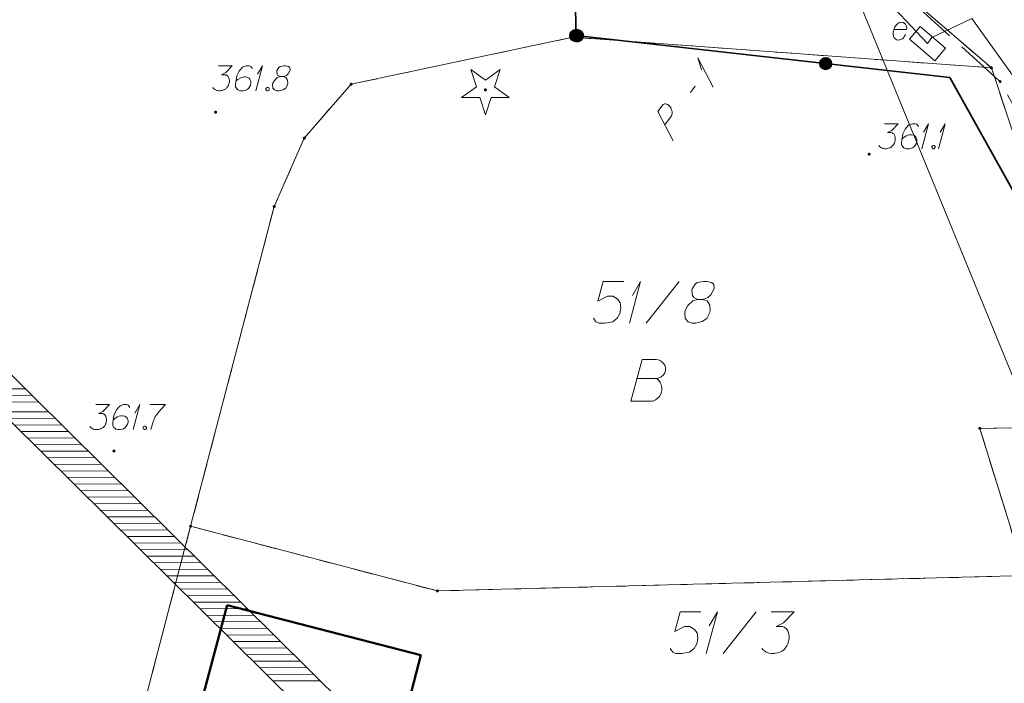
# Model space of a CAD drawing. Header units: metres. Extents: x 5554594 to 5556205, y 5636132 to 5636668.
# Tile 154 of 168: x 5555484 to 5555513, y 5636408 to 5636428. Entities that reach past the tile are written whole.
import ezdxf

# ---------------------------------------------------------------- set-up
doc = ezdxf.new("R2010")
doc.units = ezdxf.units.M
doc.header["$MEASUREMENT"] = 0
doc.header["$XCLIPFRAME"] = 0
for name, pattern in [('L_0_04', [1.5, 1, -0.5]), ('L_0_06', [2, 1.5, -0.5]), ('PRZER1-1', [2, 1, -1])]:
    doc.linetypes.add(name, pattern=pattern)
for name, color, linetype, lineweight in [('#digitalizacja', 7, 'Continuous', 18), ('#przekroje', 7, 'L_0_04', 18), ('#RASTER', 7, 'Continuous', 18), ('#skartowane', 7, 'Continuous', 18), ('#zakres', 7, 'Continuous', 18), ('#zmodyfikowane', 7, 'Continuous', 18)]:
    doc.layers.add(name, color=color, linetype=linetype, lineweight=lineweight)
for name, color, linetype, lineweight, true_color in [('GEPPGD', 96, 'Continuous', 18, 0x008000), ('GESBZO', 18, 'Continuous', 50, 0x0a0909), ('GESDZI', 18, 'Continuous', 18, 0x0a0909), ('GESDZI_O', 18, 'Continuous', 18, 0x0a0909), ('GESUZY', 96, 'PRZER1-1', 18, 0x008000), ('GESUZY_O', 96, 'PRZER1-1', 18, 0x008000), ('GSPRDI', 96, 'Continuous', 18, 0x008000), ('GSPWPN', 18, 'Continuous', 18, 0x0a0909), ('GSPWPN_O', 18, 'Continuous', 18, 0x0a0909), ('GULENN', 1, 'Continuous', 18, 0xff0000), ('GUPESE', 18, 'Continuous', 18, 0x0a0909), ('GUPESE_O', 18, 'Continuous', 18, 0x0a0909)]:
    doc.layers.add(name, color=color, linetype=linetype, lineweight=lineweight, true_color=true_color)
picture_1 = doc.add_image_def('image2.tif', size_in_pixel=(18897, 11811))

# ---------------------------------------------------------------- blocks, each defined once
blk = doc.blocks.new('SPDIP')
blk.add_hatch(color=0).paths.add_polyline_path([(0, -0.09), (-0.027812, -0.085595), (-0.052901, -0.072812), (-0.072812, -0.052901), (-0.085595, -0.027812), (-0.09, 0), (-0.085595, 0.027812), (-0.072812, 0.052901), (-0.052901, 0.072812), (-0.027812, 0.085595), (0, 0.09), (0.027812, 0.085595), (0.052901, 0.072812), (0.072812, 0.052901), (0.085595, 0.027812), (0.09, 0), (0.085595, -0.027812), (0.072812, -0.052901), (0.052901, -0.072812), (0.027812, -0.085595)])
at = {"color": 0, "flags": 128}
blk.add_lwpolyline([(0.177062, -0.544942), (-0.463555, -1.426676), (-0.463555, -0.336792), (-1.500096, 0), (-0.463555, 0.336792), (-0.463555, 1.426676), (0.177062, 0.544942), (1.213603, 0.881734), (0.572986, 0), (1.213603, -0.881734), (0.177062, -0.544942)], close=True, dxfattribs=at)
blk = doc.blocks.new('KOLO_2')
blk.add_hatch(color=0).paths.add_polyline_path([(0, -0.5), (-0.12941, -0.482963), (-0.25, -0.433013), (-0.353553, -0.353553), (-0.433013, -0.25), (-0.482963, -0.12941), (-0.5, 0), (-0.482963, 0.12941), (-0.433013, 0.25), (-0.353553, 0.353553), (-0.25, 0.433013), (-0.12941, 0.482963), (0, 0.5), (0.12941, 0.482963), (0.25, 0.433013), (0.353553, 0.353553), (0.433013, 0.25), (0.482963, 0.12941), (0.5, 0), (0.482963, -0.12941), (0.433013, -0.25), (0.353553, -0.353553), (0.25, -0.433013), (0.12941, -0.482963)])
blk = doc.blocks.new('SZAFA1_1')
at = {"color": 0, "flags": 128}
blk.add_lwpolyline([(-1, -0.5), (-1, 0.5), (1, 0.5), (1, -0.5), (-1, -0.5)], close=True, dxfattribs=at)
blk = doc.blocks.new('EPPGN')
blk.add_hatch(color=0).paths.add_polyline_path([(0, -0.09), (-0.027812, -0.085595), (-0.052901, -0.072812), (-0.072812, -0.052901), (-0.085595, -0.027812), (-0.09, 0), (-0.085595, 0.027812), (-0.072812, 0.052901), (-0.052901, 0.072812), (-0.027812, 0.085595), (0, 0.09), (0.027812, 0.085595), (0.052901, 0.072812), (0.072812, 0.052901), (0.085595, 0.027812), (0.09, 0), (0.085595, -0.027812), (0.072812, -0.052901), (0.052901, -0.072812), (0.027812, -0.085595)])
blk = doc.blocks.new('*U188')
at = {"layer": 'GSPWPN_O', "color": 7, "linetype": 'ByBlock', "lineweight": 18}
for q in [(5555490.88, 5636426.002), (5555490.933, 5636426.498)]:
    blk.add_line((5555491.081, 5636426.752), q, dxfattribs=at)
blk = doc.blocks.new('*U189')
at = {"layer": 'GSPWPN_O', "color": 7, "linetype": 'ByBlock', "lineweight": 18}
for q in [(5555487.193, 5636415.832), (5555487.246, 5636416.328)]:
    blk.add_line((5555487.393, 5636416.582), q, dxfattribs=at)
blk = doc.blocks.new('*U214')
at = {"layer": 'GESDZI_O', "color": 96, "linetype": 'ByBlock', "lineweight": 18}
for q in [(5555502.093, 5636419.032), (5555502.182, 5636419.858)]:
    blk.add_line((5555502.428, 5636420.282), q, dxfattribs=at)
blk = doc.blocks.new('*U219')
at = {"layer": 'GESDZI_O', "color": 96, "linetype": 'ByBlock', "lineweight": 18}
for q in [(5555504.401, 5636409.115), (5555504.49, 5636409.941)]:
    blk.add_line((5555504.736, 5636410.365), q, dxfattribs=at)
blk = doc.blocks.new('*U275')
at = {"layer": '#skartowane', "color": 7, "linetype": 'ByBlock', "lineweight": 18}
for q in [(5555510.871, 5636424.264), (5555510.924, 5636424.76)]:
    blk.add_line((5555511.072, 5636425.014), q, dxfattribs=at)
blk = doc.blocks.new('*U276')
at = {"layer": '#skartowane', "color": 7, "linetype": 'ByBlock', "lineweight": 18}
for q in [(5555511.373, 5636424.264), (5555511.426, 5636424.76)]:
    blk.add_line((5555511.574, 5636425.014), q, dxfattribs=at)
blk = doc.blocks.new('*U1357')
at = {"layer": '#przekroje', "color": 7, "linetype": 'ByBlock'}
for q in [(5555504.611, 5636426.11), (5555504.261, 5636426.635)]:
    blk.add_line((5555504.149, 5636426.994), q, dxfattribs=at)

msp = doc.modelspace()

# ---------------------------------------------------------------- hatches: boundary and pattern name
at = {"layer": '#skartowane', "linetype": 'Continuous', "lineweight": 35}
h = msp.add_hatch(color=7, dxfattribs=at)
edge = h.paths.add_edge_path()
edge.add_arc((5555500.48, 5636427.66), 0.175, 0, 360)
msp.add_hatch(color=7, dxfattribs=at).paths.add_polyline_path([(5555500.499, 5636427.827), (5555500.461, 5636427.493, 1.345528)])
h = msp.add_hatch(color=7, dxfattribs=at)
edge = h.paths.add_edge_path()
edge.add_arc((5555507.983, 5636426.818), 0.175, 0, 360)
at = {"layer": '#skartowane', "linetype": 'Continuous', "lineweight": 18}
h = msp.add_hatch(color=7, dxfattribs=at)
edge = h.paths.add_edge_path()
edge.add_arc((5555513.22, 5636426.28), 0.045, 0, 360)
h = msp.add_hatch(color=7, dxfattribs=at)
edge = h.paths.add_edge_path()
edge.add_arc((5555509.29, 5636424.1), 0.045, 0, 360)

# ---------------------------------------------------------------- linework, layer by layer
at = {"layer": '#digitalizacja', "color": 5, "linetype": 'Continuous', "lineweight": 18, "flags": 128}
msp.add_lwpolyline([(5555468.916, 5636474.304), (5555508.576, 5636429.685), (5555515.269, 5636413.34), (5555521.42, 5636402.404)], dxfattribs=at)
at = {"layer": '#przekroje', "color": 7, "linetype": 'Continuous'}
msp.add_line((5555503.923, 5636425.949), (5555504.066, 5636426.139), dxfattribs=at)
at = {"layer": '#przekroje', "color": 7, "linetype": 'Continuous', "flags": 128}
msp.add_lwpolyline([(5555503.403, 5636424.501), (5555502.941, 5636425.385), (5555503.084, 5636425.575), (5555503.108, 5636425.595), (5555503.123, 5636425.603), (5555503.156, 5636425.612), (5555503.183, 5636425.613), (5555503.211, 5636425.603), (5555503.244, 5636425.587), (5555503.282, 5636425.555), (5555503.313, 5636425.525), (5555503.332, 5636425.492), (5555503.347, 5636425.464), (5555503.358, 5636425.433), (5555503.365, 5636425.406), (5555503.373, 5636425.37), (5555503.374, 5636425.335), (5555503.373, 5636425.31), (5555503.365, 5636425.277), (5555503.353, 5636425.249), (5555503.154, 5636424.984)], dxfattribs=at)
at = {"layer": '#skartowane', "color": 7, "linetype": 'L_0_06', "lineweight": 18, "flags": 128}
msp.add_lwpolyline([(5555523.62, 5636400.34), (5555522.93, 5636399.83), (5555521.94, 5636396.63), (5555519.13, 5636396.98), (5555520.4, 5636407.92), (5555519.76, 5636408.76), (5555518.17, 5636415.97), (5555516.69, 5636419.92), (5555513.22, 5636426.28), (5555507.7, 5636431.28), (5555495.03, 5636442.55), (5555497.55, 5636445.67), (5555510.37, 5636434.83), (5555515.51, 5636430.51), (5555517.4, 5636429.99), (5555519.91, 5636429.73), (5555521.33, 5636430.42), (5555525.04, 5636427.93), (5555526.54, 5636426.97), (5555528.86, 5636426.67), (5555531.07, 5636426.79), (5555533.23, 5636427.66), (5555535.2, 5636426.14), (5555526.67, 5636409.15), (5555526.12, 5636407.57), (5555526.26, 5636407.12), (5555523.62, 5636400.34)], close=True, dxfattribs=at)
at = {"layer": '#skartowane', "color": 7, "linetype": 'Continuous', "lineweight": 35, "flags": 128}
msp.add_lwpolyline([(5555500.499, 5636427.827), (5555500.461, 5636427.493, 1.345528), (5555500.499, 5636427.827)], format="xyb", close=True, dxfattribs=at)
msp.add_lwpolyline([(5555518.7, 5636408.83), (5555517.02, 5636416.89), (5555511.71, 5636426.4), (5555500.48, 5636427.66)], dxfattribs=at)
at = {"layer": '#skartowane', "color": 7, "linetype": 'Continuous', "lineweight": 18, "flags": 128}
for points in [[(5555509.749, 5636425.014), (5555510.163, 5636425.014), (5555509.968, 5636424.813), (5555509.838, 5636424.748), (5555509.944, 5636424.748), (5555509.968, 5636424.742), (5555509.979, 5636424.736), (5555509.991, 5636424.731), (5555510.003, 5636424.725), (5555510.027, 5636424.707), (5555510.039, 5636424.689), (5555510.05, 5636424.671), (5555510.056, 5636424.654), (5555510.068, 5636424.612), (5555510.074, 5636424.577), (5555510.074, 5636424.559), (5555510.074, 5636424.536), (5555510.068, 5636424.5), (5555510.062, 5636424.477), (5555510.056, 5636424.453), (5555510.05, 5636424.435), (5555510.044, 5636424.423), (5555510.039, 5636424.412), (5555510.033, 5636424.4), (5555510.021, 5636424.382), (5555510.003, 5636424.358), (5555509.985, 5636424.341), (5555509.974, 5636424.329), (5555509.956, 5636424.317), (5555509.938, 5636424.305), (5555509.915, 5636424.294), (5555509.903, 5636424.288), (5555509.861, 5636424.276), (5555509.826, 5636424.27), (5555509.802, 5636424.264), (5555509.761, 5636424.264), (5555509.714, 5636424.27), (5555509.696, 5636424.276), (5555509.678, 5636424.282), (5555509.661, 5636424.288), (5555509.643, 5636424.299), (5555509.625, 5636424.311), (5555509.596, 5636424.335), (5555509.578, 5636424.358)], [(5555510.771, 5636424.931), (5555510.724, 5636424.996), (5555510.67, 5636425.014), (5555510.588, 5636425.014), (5555510.529, 5636424.99), (5555510.493, 5636424.979), (5555510.464, 5636424.961), (5555510.369, 5636424.855), (5555510.304, 5636424.713), (5555510.287, 5636424.636), (5555510.263, 5636424.465), (5555510.263, 5636424.376), (5555510.287, 5636424.341), (5555510.334, 5636424.294), (5555510.352, 5636424.282), (5555510.411, 5636424.264), (5555510.487, 5636424.264), (5555510.546, 5636424.276), (5555510.588, 5636424.288), (5555510.647, 5636424.335), (5555510.706, 5636424.429), (5555510.724, 5636424.488), (5555510.724, 5636424.536), (5555510.694, 5636424.612), (5555510.67, 5636424.642), (5555510.629, 5636424.666), (5555510.558, 5636424.683), (5555510.505, 5636424.683), (5555510.44, 5636424.666), (5555510.399, 5636424.648), (5555510.328, 5636424.601), (5555510.293, 5636424.571), (5555510.275, 5636424.553)], [(5555511.208, 5636424.364), (5555511.237, 5636424.364), (5555511.255, 5636424.353), (5555511.273, 5636424.329), (5555511.273, 5636424.299), (5555511.255, 5636424.276), (5555511.237, 5636424.264), (5555511.208, 5636424.264), (5555511.19, 5636424.276), (5555511.172, 5636424.299), (5555511.172, 5636424.329), (5555511.19, 5636424.353), (5555511.208, 5636424.364)]]:
    msp.add_lwpolyline(points, dxfattribs=at)
at = {"layer": '#skartowane', "color": 7, "linetype": 'Continuous', "lineweight": 35}
for centre in [(5555500.48, 5636427.66), (5555507.983, 5636426.818)]:
    msp.add_circle(centre, 0.175, dxfattribs=at)
at = {"layer": '#zakres', "color": 134, "linetype": 'Continuous', "lineweight": 18}
for p, q in [((5555453.852, 5636446.855), (5555484.202, 5636416.82)), ((5555482.554, 5636417.052), (5555483.953, 5636417.059)), ((5555482.753, 5636416.855), (5555484.153, 5636416.862)), ((5555482.952, 5636416.658), (5555484.352, 5636416.665)), ((5555484.202, 5636416.82), (5555514.552, 5636386.785)), ((5555483.25, 5636416.363), (5555484.65, 5636416.37)), ((5555483.449, 5636416.166), (5555484.849, 5636416.173)), ((5555483.498, 5636416.11), (5555513.848, 5636386.075)), ((5555483.648, 5636415.969), (5555485.048, 5636415.976)), ((5555483.847, 5636415.772), (5555485.247, 5636415.779)), ((5555484.046, 5636415.575), (5555485.446, 5636415.582)), ((5555484.245, 5636415.378), (5555485.645, 5636415.385)), ((5555484.444, 5636415.181), (5555485.844, 5636415.188)), ((5555484.643, 5636414.984), (5555486.043, 5636414.991)), ((5555484.842, 5636414.787), (5555486.242, 5636414.795)), ((5555485.041, 5636414.59), (5555486.441, 5636414.598)), ((5555485.24, 5636414.393), (5555486.64, 5636414.401)), ((5555485.439, 5636414.196), (5555486.839, 5636414.204)), ((5555485.638, 5636413.999), (5555487.038, 5636414.007)), ((5555485.837, 5636413.802), (5555487.237, 5636413.81)), ((5555486.036, 5636413.606), (5555487.436, 5636413.613)), ((5555486.235, 5636413.409), (5555487.635, 5636413.416)), ((5555486.434, 5636413.212), (5555487.834, 5636413.219)), ((5555486.633, 5636413.015), (5555488.033, 5636413.022)), ((5555486.832, 5636412.818), (5555488.232, 5636412.825)), ((5555487.031, 5636412.621), (5555488.431, 5636412.628)), ((5555487.23, 5636412.424), (5555488.63, 5636412.431)), ((5555487.429, 5636412.227), (5555488.829, 5636412.234)), ((5555487.628, 5636412.03), (5555489.028, 5636412.037)), ((5555487.827, 5636411.833), (5555489.227, 5636411.84)), ((5555488.026, 5636411.636), (5555489.426, 5636411.643)), ((5555488.225, 5636411.439), (5555489.625, 5636411.446)), ((5555488.424, 5636411.242), (5555489.824, 5636411.249)), ((5555488.623, 5636411.045), (5555490.023, 5636411.052)), ((5555488.822, 5636410.848), (5555490.222, 5636410.855)), ((5555489.021, 5636410.651), (5555490.421, 5636410.658)), ((5555489.22, 5636410.454), (5555490.62, 5636410.462)), ((5555489.419, 5636410.257), (5555490.819, 5636410.265)), ((5555489.618, 5636410.06), (5555491.018, 5636410.068)), ((5555489.817, 5636409.863), (5555491.217, 5636409.871)), ((5555490.016, 5636409.666), (5555491.416, 5636409.674)), ((5555490.215, 5636409.469), (5555491.615, 5636409.477)), ((5555490.414, 5636409.273), (5555491.814, 5636409.28)), ((5555490.613, 5636409.076), (5555492.013, 5636409.083)), ((5555490.812, 5636408.879), (5555492.212, 5636408.886)), ((5555491.011, 5636408.682), (5555492.411, 5636408.689)), ((5555491.21, 5636408.485), (5555492.61, 5636408.492)), ((5555491.409, 5636408.288), (5555492.809, 5636408.295))]:
    msp.add_line(p, q, dxfattribs=at)
at = {"layer": '#zmodyfikowane', "color": 7, "linetype": 'Continuous', "lineweight": 35}
msp.add_line((5555500.46, 5636430.21), (5555500.48, 5636427.66), dxfattribs=at)
at = {"layer": 'GESBZO', "color": 7, "linetype": 'Continuous', "lineweight": 50, "flags": 128}
msp.add_lwpolyline([(5555490.02, 5636410.56), (5555495.83, 5636409.06), (5555492.56, 5636396.45), (5555486.68, 5636398.01), (5555490.02, 5636410.56)], close=True, dxfattribs=at)
at = {"layer": 'GESDZI', "color": 96, "linetype": 'Continuous', "lineweight": 18, "flags": 128}
for points in [[(5555472.46, 5636456.89), (5555470.67, 5636460.65), (5555473.057, 5636465.855), (5555487.598, 5636456.8), (5555501.678, 5636446.425), (5555513.2, 5636436.9), (5555527.3, 5636407.24), (5555525.52, 5636402.57), (5555521.72, 5636403.58), (5555519.11, 5636408.15), (5555517.98, 5636411.55), (5555516.52, 5636415.95), (5555512.96, 5636426.69), (5555495.36, 5636441.79), (5555487.39, 5636447.84), (5555472.46, 5636456.89)], [(5555500.39, 5636427.61), (5555512.96, 5636426.69), (5555516.52, 5636415.95), (5555512.61, 5636415.87), (5555513.98, 5636411.45), (5555496.33, 5636410.99), (5555488.92, 5636412.93), (5555491.43, 5636422.53), (5555492.33, 5636424.58), (5555493.74, 5636426.2), (5555500.39, 5636427.61)], [(5555516.52, 5636415.95), (5555517.98, 5636411.55), (5555513.98, 5636411.45), (5555512.61, 5636415.87), (5555516.52, 5636415.95)], [(5555513.98, 5636411.45), (5555517.98, 5636411.55), (5555519.11, 5636408.15), (5555518.94, 5636405.62), (5555510.54, 5636405.07), (5555509.57, 5636398.41), (5555518.46, 5636398.3), (5555518.36, 5636396.8), (5555509.35, 5636396.92), (5555508.31, 5636389.85), (5555508.12, 5636388.56), (5555499.05, 5636389.91), (5555495.73, 5636390.4), (5555496.23, 5636393.93), (5555484.75, 5636396.97), (5555488.92, 5636412.93), (5555496.33, 5636410.99), (5555513.98, 5636411.45)]]:
    msp.add_lwpolyline(points, close=True, dxfattribs=at)
msp.add_lwpolyline([(5555399.135, 5636366.433), (5555401.58, 5636375.21), (5555407.98, 5636388.69), (5555410.8, 5636392.86), (5555424.78, 5636404.45), (5555441.83, 5636417.85), (5555451.21, 5636424.13), (5555457.42, 5636431.35), (5555469.38, 5636450.93), (5555472.46, 5636456.89), (5555487.39, 5636447.84), (5555495.36, 5636441.79), (5555512.96, 5636426.69), (5555500.39, 5636427.61), (5555493.74, 5636426.2), (5555492.33, 5636424.58), (5555491.43, 5636422.53), (5555488.92, 5636412.93), (5555484.75, 5636396.97), (5555483.807, 5636393.359)], dxfattribs=at)
at = {"layer": 'GESDZI_O', "color": 96, "linetype": 'Continuous', "lineweight": 18}
for p, q in [((5555502.595, 5636419.032), (5555503.589, 5636420.282)), ((5555504.903, 5636409.115), (5555505.897, 5636410.365))]:
    msp.add_line(p, q, dxfattribs=at)
at = {"layer": 'GESDZI_O', "color": 96, "linetype": 'Continuous', "lineweight": 18, "flags": 128}
for points in [[(5555501.926, 5636420.282), (5555501.306, 5636420.282), (5555501.148, 5636419.691), (5555501.434, 5636419.839), (5555501.601, 5636419.839), (5555501.739, 5636419.75), (5555501.818, 5636419.652), (5555501.837, 5636419.484), (5555501.808, 5636419.317), (5555501.729, 5636419.179), (5555501.591, 5636419.071), (5555501.355, 5636419.032), (5555501.178, 5636419.032), (5555501.089, 5636419.071), (5555501.011, 5636419.179)], [(5555504.15, 5636419.74), (5555504.288, 5636419.74), (5555504.327, 5636419.75), (5555504.445, 5636419.799), (5555504.534, 5636419.878), (5555504.632, 5636420.065), (5555504.623, 5636420.203), (5555504.554, 5636420.252), (5555504.416, 5636420.282), (5555504.317, 5636420.282), (5555504.13, 5636420.252), (5555504.071, 5636420.203), (5555503.973, 5636420.055), (5555503.963, 5636420.006), (5555503.983, 5636419.858), (5555504.022, 5636419.799), (5555504.15, 5636419.74), (5555503.993, 5636419.701), (5555503.845, 5636419.553), (5555503.766, 5636419.405), (5555503.756, 5636419.356), (5555503.766, 5636419.169), (5555503.855, 5636419.071), (5555503.973, 5636419.032), (5555504.091, 5636419.032), (5555504.278, 5636419.081), (5555504.416, 5636419.169), (5555504.504, 5636419.346), (5555504.514, 5636419.405), (5555504.504, 5636419.563), (5555504.426, 5636419.701), (5555504.288, 5636419.74)], [(5555504.234, 5636410.365), (5555503.614, 5636410.365), (5555503.456, 5636409.774), (5555503.742, 5636409.922), (5555503.909, 5636409.922), (5555504.047, 5636409.833), (5555504.126, 5636409.735), (5555504.145, 5636409.567), (5555504.116, 5636409.4), (5555504.037, 5636409.262), (5555503.899, 5636409.154), (5555503.663, 5636409.115), (5555503.486, 5636409.115), (5555503.397, 5636409.154), (5555503.319, 5636409.262)], [(5555506.35, 5636410.365), (5555507.039, 5636410.365), (5555506.714, 5636410.03), (5555506.497, 5636409.922), (5555506.675, 5636409.922), (5555506.714, 5636409.912), (5555506.734, 5636409.902), (5555506.753, 5636409.892), (5555506.773, 5636409.882), (5555506.812, 5636409.853), (5555506.832, 5636409.823), (5555506.852, 5636409.794), (5555506.862, 5636409.764), (5555506.881, 5636409.695), (5555506.891, 5636409.636), (5555506.891, 5636409.607), (5555506.891, 5636409.567), (5555506.881, 5636409.508), (5555506.871, 5636409.469), (5555506.862, 5636409.43), (5555506.852, 5636409.4), (5555506.842, 5636409.38), (5555506.832, 5636409.361), (5555506.822, 5636409.341), (5555506.803, 5636409.311), (5555506.773, 5636409.272), (5555506.744, 5636409.243), (5555506.724, 5636409.223), (5555506.694, 5636409.203), (5555506.665, 5636409.184), (5555506.625, 5636409.164), (5555506.606, 5636409.154), (5555506.537, 5636409.134), (5555506.478, 5636409.124), (5555506.438, 5636409.115), (5555506.37, 5636409.115), (5555506.291, 5636409.124), (5555506.261, 5636409.134), (5555506.232, 5636409.144), (5555506.202, 5636409.154), (5555506.173, 5636409.174), (5555506.143, 5636409.193), (5555506.094, 5636409.233), (5555506.064, 5636409.272)]]:
    msp.add_lwpolyline(points, dxfattribs=at)
at = {"layer": 'GESUZY', "color": 96, "linetype": 'PRZER1-1', "lineweight": 18, "ltscale": 0.5, "true_color": 0x008000}
for points in [[(5555472.46, 5636456.89), (5555487.39, 5636447.84), (5555495.36, 5636441.79), (5555512.96, 5636426.69), (5555516.52, 5636415.95), (5555517.98, 5636411.55), (5555519.11, 5636408.15), (5555521.72, 5636403.58), (5555525.52, 5636402.57), (5555527.3, 5636407.24), (5555513.2, 5636436.9), (5555501.678, 5636446.425), (5555487.598, 5636456.8), (5555473.057, 5636465.855), (5555470.67, 5636460.65), (5555472.46, 5636456.89)], [(5555513.98, 5636411.45), (5555512.61, 5636415.87), (5555516.52, 5636415.95), (5555512.96, 5636426.69), (5555500.39, 5636427.61), (5555493.74, 5636426.2), (5555492.33, 5636424.58), (5555491.43, 5636422.53), (5555488.92, 5636412.93), (5555496.33, 5636410.99), (5555513.98, 5636411.45)], [(5555517.98, 5636411.55), (5555516.52, 5636415.95), (5555512.61, 5636415.87), (5555513.98, 5636411.45), (5555517.98, 5636411.55)], [(5555519.11, 5636408.15), (5555517.98, 5636411.55), (5555513.98, 5636411.45), (5555496.33, 5636410.99), (5555488.92, 5636412.93), (5555484.75, 5636396.97), (5555496.23, 5636393.93), (5555495.73, 5636390.4), (5555499.05, 5636389.91), (5555508.12, 5636388.56), (5555508.31, 5636389.85), (5555509.35, 5636396.92), (5555518.36, 5636396.8), (5555518.46, 5636398.3), (5555509.57, 5636398.41), (5555510.54, 5636405.07), (5555518.94, 5636405.62), (5555519.11, 5636408.15)]]:
    msp.add_lwpolyline(points, close=True, dxfattribs=at)
for points in [[(5555399.135, 5636366.433), (5555401.58, 5636375.21), (5555407.98, 5636388.69), (5555410.8, 5636392.86), (5555424.78, 5636404.45), (5555441.83, 5636417.85), (5555451.21, 5636424.13), (5555457.42, 5636431.35), (5555469.38, 5636450.93), (5555472.46, 5636456.89), (5555487.39, 5636447.84), (5555495.36, 5636441.79), (5555512.96, 5636426.69), (5555500.39, 5636427.61), (5555493.74, 5636426.2), (5555492.33, 5636424.58), (5555491.43, 5636422.53)], [(5555491.43, 5636422.53), (5555488.92, 5636412.93), (5555484.75, 5636396.97), (5555483.807, 5636393.359)]]:
    msp.add_lwpolyline(points, dxfattribs=at)
at = {"layer": 'GESUZY_O', "color": 96, "linetype": 'Continuous', "lineweight": 18, "true_color": 0x008000, "flags": 128}
msp.add_lwpolyline([(5555502.324, 5636417.363), (5555502.915, 5636417.363), (5555502.954, 5636417.373), (5555503.043, 5636417.412), (5555503.112, 5636417.481), (5555503.151, 5636417.54), (5555503.171, 5636417.599), (5555503.171, 5636417.628), (5555503.171, 5636417.668), (5555503.171, 5636417.697), (5555503.151, 5636417.766), (5555503.112, 5636417.816), (5555503.053, 5636417.875), (5555503.023, 5636417.894), (5555502.984, 5636417.914), (5555502.954, 5636417.924), (5555502.895, 5636417.934), (5555502.472, 5636417.934), (5555502.137, 5636416.684), (5555502.787, 5636416.684), (5555502.817, 5636416.694), (5555502.876, 5636416.723), (5555502.905, 5636416.743), (5555502.994, 5636416.831), (5555503.033, 5636416.9), (5555503.043, 5636416.93), (5555503.063, 5636417.008), (5555503.063, 5636417.087), (5555503.053, 5636417.146), (5555503.043, 5636417.186), (5555503.013, 5636417.245), (5555502.974, 5636417.304), (5555502.954, 5636417.323), (5555502.915, 5636417.363)], dxfattribs=at)
at = {"layer": 'GSPWPN_O', "color": 7, "linetype": 'Continuous', "lineweight": 18, "flags": 128}
for points in [[(5555489.758, 5636426.752), (5555490.171, 5636426.752), (5555489.976, 5636426.551), (5555489.846, 5636426.486), (5555489.953, 5636426.486), (5555489.976, 5636426.481), (5555489.988, 5636426.475), (5555490, 5636426.469), (5555490.012, 5636426.463), (5555490.035, 5636426.445), (5555490.047, 5636426.427), (5555490.059, 5636426.41), (5555490.065, 5636426.392), (5555490.077, 5636426.351), (5555490.083, 5636426.315), (5555490.083, 5636426.297), (5555490.083, 5636426.274), (5555490.077, 5636426.238), (5555490.071, 5636426.215), (5555490.065, 5636426.191), (5555490.059, 5636426.173), (5555490.053, 5636426.162), (5555490.047, 5636426.15), (5555490.041, 5636426.138), (5555490.03, 5636426.12), (5555490.012, 5636426.097), (5555489.994, 5636426.079), (5555489.982, 5636426.067), (5555489.965, 5636426.055), (5555489.947, 5636426.044), (5555489.923, 5636426.032), (5555489.911, 5636426.026), (5555489.87, 5636426.014), (5555489.835, 5636426.008), (5555489.811, 5636426.002), (5555489.77, 5636426.002), (5555489.723, 5636426.008), (5555489.705, 5636426.014), (5555489.687, 5636426.02), (5555489.669, 5636426.026), (5555489.652, 5636426.038), (5555489.634, 5636426.049), (5555489.604, 5636426.073), (5555489.587, 5636426.097)], [(5555490.78, 5636426.669), (5555490.732, 5636426.734), (5555490.679, 5636426.752), (5555490.596, 5636426.752), (5555490.537, 5636426.729), (5555490.502, 5636426.717), (5555490.472, 5636426.699), (5555490.378, 5636426.593), (5555490.313, 5636426.451), (5555490.295, 5636426.374), (5555490.272, 5636426.203), (5555490.272, 5636426.114), (5555490.295, 5636426.079), (5555490.343, 5636426.032), (5555490.36, 5636426.02), (5555490.419, 5636426.002), (5555490.496, 5636426.002), (5555490.555, 5636426.014), (5555490.596, 5636426.026), (5555490.656, 5636426.073), (5555490.715, 5636426.168), (5555490.732, 5636426.227), (5555490.732, 5636426.274), (5555490.703, 5636426.351), (5555490.679, 5636426.38), (5555490.638, 5636426.404), (5555490.567, 5636426.421), (5555490.514, 5636426.421), (5555490.449, 5636426.404), (5555490.408, 5636426.386), (5555490.337, 5636426.339), (5555490.301, 5636426.309), (5555490.283, 5636426.292)], [(5555491.618, 5636426.427), (5555491.701, 5636426.427), (5555491.724, 5636426.433), (5555491.795, 5636426.463), (5555491.848, 5636426.51), (5555491.907, 5636426.622), (5555491.901, 5636426.705), (5555491.86, 5636426.734), (5555491.777, 5636426.752), (5555491.718, 5636426.752), (5555491.606, 5636426.734), (5555491.571, 5636426.705), (5555491.512, 5636426.616), (5555491.506, 5636426.587), (5555491.518, 5636426.498), (5555491.541, 5636426.463), (5555491.618, 5636426.427), (5555491.523, 5636426.404), (5555491.435, 5636426.315), (5555491.388, 5636426.227), (5555491.382, 5636426.197), (5555491.388, 5636426.085), (5555491.441, 5636426.026), (5555491.512, 5636426.002), (5555491.583, 5636426.002), (5555491.695, 5636426.032), (5555491.777, 5636426.085), (5555491.831, 5636426.191), (5555491.836, 5636426.227), (5555491.831, 5636426.321), (5555491.783, 5636426.404), (5555491.701, 5636426.427)], [(5555491.216, 5636426.103), (5555491.246, 5636426.103), (5555491.264, 5636426.091), (5555491.281, 5636426.067), (5555491.281, 5636426.038), (5555491.264, 5636426.014), (5555491.246, 5636426.002), (5555491.216, 5636426.002), (5555491.199, 5636426.014), (5555491.181, 5636426.038), (5555491.181, 5636426.067), (5555491.199, 5636426.091), (5555491.216, 5636426.103)], [(5555486.071, 5636416.582), (5555486.484, 5636416.582), (5555486.289, 5636416.381), (5555486.159, 5636416.316), (5555486.266, 5636416.316), (5555486.289, 5636416.311), (5555486.301, 5636416.305), (5555486.313, 5636416.299), (5555486.325, 5636416.293), (5555486.348, 5636416.275), (5555486.36, 5636416.257), (5555486.372, 5636416.24), (5555486.378, 5636416.222), (5555486.39, 5636416.181), (5555486.395, 5636416.145), (5555486.395, 5636416.127), (5555486.395, 5636416.104), (5555486.39, 5636416.068), (5555486.384, 5636416.045), (5555486.378, 5636416.021), (5555486.372, 5636416.003), (5555486.366, 5636415.992), (5555486.36, 5636415.98), (5555486.354, 5636415.968), (5555486.342, 5636415.95), (5555486.325, 5636415.927), (5555486.307, 5636415.909), (5555486.295, 5636415.897), (5555486.277, 5636415.885), (5555486.26, 5636415.874), (5555486.236, 5636415.862), (5555486.224, 5636415.856), (5555486.183, 5636415.844), (5555486.147, 5636415.838), (5555486.124, 5636415.832), (5555486.083, 5636415.832), (5555486.035, 5636415.838), (5555486.018, 5636415.844), (5555486, 5636415.85), (5555485.982, 5636415.856), (5555485.964, 5636415.868), (5555485.947, 5636415.879), (5555485.917, 5636415.903), (5555485.899, 5636415.927)], [(5555487.092, 5636416.499), (5555487.045, 5636416.564), (5555486.992, 5636416.582), (5555486.909, 5636416.582), (5555486.85, 5636416.559), (5555486.815, 5636416.547), (5555486.785, 5636416.529), (5555486.691, 5636416.423), (5555486.626, 5636416.281), (5555486.608, 5636416.204), (5555486.584, 5636416.033), (5555486.584, 5636415.944), (5555486.608, 5636415.909), (5555486.655, 5636415.862), (5555486.673, 5636415.85), (5555486.732, 5636415.832), (5555486.809, 5636415.832), (5555486.868, 5636415.844), (5555486.909, 5636415.856), (5555486.968, 5636415.903), (5555487.027, 5636415.998), (5555487.045, 5636416.057), (5555487.045, 5636416.104), (5555487.016, 5636416.181), (5555486.992, 5636416.21), (5555486.951, 5636416.234), (5555486.88, 5636416.251), (5555486.827, 5636416.251), (5555486.762, 5636416.234), (5555486.72, 5636416.216), (5555486.649, 5636416.169), (5555486.614, 5636416.139), (5555486.596, 5636416.122)], [(5555487.694, 5636416.582), (5555488.167, 5636416.582), (5555488.137, 5636416.553), (5555487.966, 5636416.37), (5555487.848, 5636416.204), (5555487.777, 5636416.009), (5555487.73, 5636415.832)], [(5555487.529, 5636415.933), (5555487.559, 5636415.933), (5555487.576, 5636415.921), (5555487.594, 5636415.897), (5555487.594, 5636415.868), (5555487.576, 5636415.844), (5555487.559, 5636415.832), (5555487.529, 5636415.832), (5555487.511, 5636415.844), (5555487.494, 5636415.868), (5555487.494, 5636415.897), (5555487.511, 5636415.921), (5555487.529, 5636415.933)]]:
    msp.add_lwpolyline(points, dxfattribs=at)
at = {"layer": 'GULENN', "color": 1, "linetype": 'Continuous', "lineweight": 18, "true_color": 0xff0000, "flags": 128}
for points in [[(5555453.145, 5636422.208), (5555458.1, 5636427.04), (5555462.88, 5636431.66), (5555466.81, 5636437.7), (5555474.48, 5636447), (5555476.33, 5636449.31), (5555477.4, 5636449.78), (5555479.13, 5636449.45), (5555482.43, 5636446.6), (5555488.29, 5636440.79), (5555497.88, 5636432.94), (5555499.03, 5636432.8), (5555501.29, 5636433.6), (5555503.6, 5636433.24), (5555509.57, 5636428.99), (5555511.04, 5636427.42)], [(5555511.04, 5636427.42), (5555511.17, 5636427.6), (5555512.37, 5636428.17), (5555514.1, 5636425.76), (5555517.61, 5636417.4), (5555519.9, 5636407.28), (5555519.05, 5636396.98), (5555515.08, 5636378.92), (5555513.634, 5636373.686)]]:
    msp.add_lwpolyline(points, dxfattribs=at)
at = {"layer": 'GUPESE_O', "color": 7, "linetype": 'Continuous', "lineweight": 18, "flags": 128}
msp.add_lwpolyline([(5555510.032, 5636427.837), (5555510.41, 5636427.837), (5555510.416, 5636427.896), (5555510.404, 5636427.949), (5555510.38, 5636428.002), (5555510.31, 5636428.055), (5555510.251, 5636428.061), (5555510.203, 5636428.049), (5555510.138, 5636428.014), (5555510.097, 5636427.973), (5555510.062, 5636427.908), (5555510.038, 5636427.86), (5555510.014, 5636427.76), (5555510.014, 5636427.695), (5555510.02, 5636427.642), (5555510.038, 5636427.595), (5555510.109, 5636427.53), (5555510.156, 5636427.524), (5555510.203, 5636427.53), (5555510.209, 5636427.53), (5555510.286, 5636427.565), (5555510.327, 5636427.606), (5555510.345, 5636427.636), (5555510.351, 5636427.642), (5555510.38, 5636427.695)], dxfattribs=at)

# ---------------------------------------------------------------- block references
at = {"layer": '#przekroje', "color": 7, "linetype": 'Continuous'}
msp.add_blockref('*U1357', (0, 0), dxfattribs=at)
at = {"layer": '#skartowane', "color": 7, "linetype": 'Continuous', "lineweight": 18}
for name in ['*U275', '*U276']:
    msp.add_blockref(name, (0, 0), dxfattribs=at)
at = {"layer": 'GEPPGD', "color": 96, "lineweight": 18, "true_color": 0x008000, "xscale": 0.5, "yscale": 0.5, "zscale": 0.5, "rotation": 90}
for p in [(5555500.39, 5636427.61), (5555512.96, 5636426.69), (5555493.74, 5636426.2), (5555492.33, 5636424.58), (5555491.43, 5636422.53), (5555512.61, 5636415.87), (5555488.92, 5636412.93), (5555496.33, 5636410.99)]:
    msp.add_blockref('EPPGN', p, dxfattribs=at)
at = {"layer": 'GESDZI_O', "color": 96, "linetype": 'Continuous', "lineweight": 18}
for name in ['*U214', '*U219']:
    msp.add_blockref(name, (0, 0), dxfattribs=at)
at = {"layer": 'GSPRDI', "color": 96, "lineweight": 18, "true_color": 0x008000, "xscale": 0.5, "yscale": 0.5, "zscale": 0.5, "rotation": 90}
msp.add_blockref('SPDIP', (5555497.77, 5636426.03), dxfattribs=at)
at = {"layer": 'GSPWPN', "color": 7, "lineweight": 18, "xscale": 0.09, "yscale": 0.09, "zscale": 0.09, "rotation": 90}
for p in [(5555489.67, 5636425.36), (5555486.62, 5636415.19)]:
    msp.add_blockref('KOLO_2', p, dxfattribs=at)
at = {"layer": 'GSPWPN_O', "color": 7, "linetype": 'Continuous', "lineweight": 18}
for name in ['*U188', '*U189']:
    msp.add_blockref(name, (0, 0), dxfattribs=at)
at = {"layer": 'GUPESE', "color": 7, "lineweight": 18, "xscale": 0.5, "yscale": 0.5, "zscale": 0.5, "rotation": 319.3719081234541}
msp.add_blockref('SZAFA1_1', (5555511.04, 5636427.42), dxfattribs=at)

# ---------------------------------------------------------------- pictures from other files: only their frames are drawn
at = {"layer": '#RASTER', "color": 252, "linetype": 'Continuous', "lineweight": 18}
image = msp.add_image(picture_1, insert=(5555393.385, 5636149.865), size_in_units=(811.151, 518.084), dxfattribs=at)
image.set_boundary_path([(-0.5, -0.5), (-0.5, 11810.5), (18896.5, 11810.5), (18896.5, -0.5), (-0.5, -0.5)])
image.dxf.flags = 15

doc.saveas('drawing.dxf')
